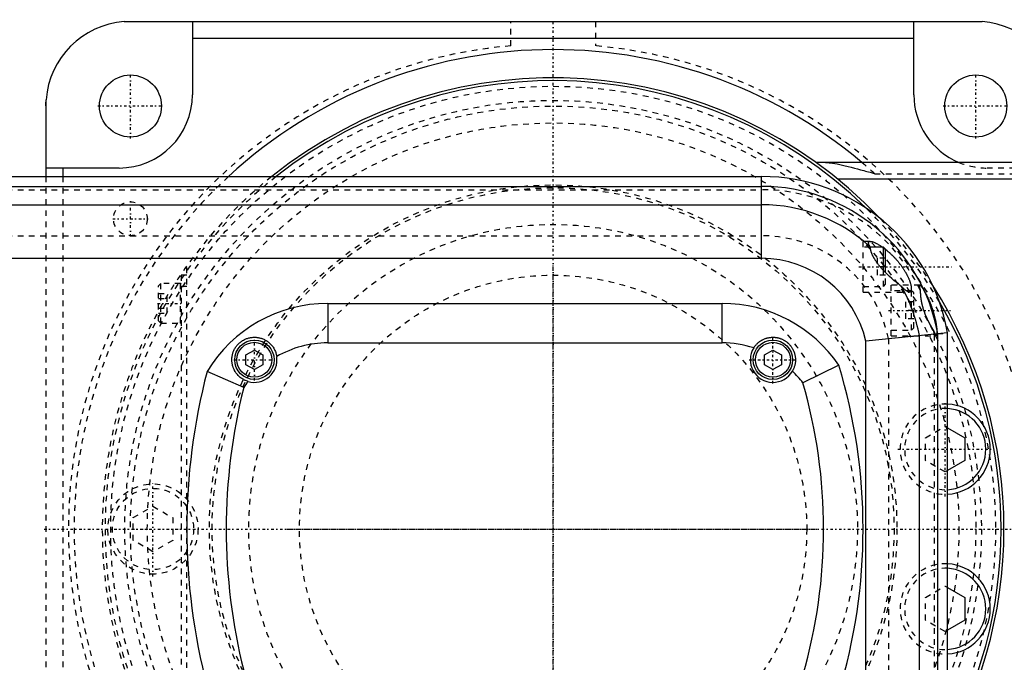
# Model space of a CAD drawing. Extents: x -702 to 168, y -90 to 90.
# Tile 10 of 11: x -95 to 80, y -24 to 90. Entities that reach past the tile are written whole.
import ezdxf

# ---------------------------------------------------------------- set-up
doc = ezdxf.new("R2010")
doc.units = 0
doc.linetypes.add('CENTER', pattern=[1.5, 0.45, -0.5, 0.05, -0.5])
doc.linetypes.add('DASHED', pattern=[2, 1, -1])
for name, color, linetype in [('AM_0', 7, 'CONTINUOUS'), ('AM_3', 7, 'DASHED'), ('AM_7', 7, 'CENTER')]:
    doc.layers.add(name, color=color, linetype=linetype)

msp = doc.modelspace()

# ---------------------------------------------------------------- linework, layer by layer
at = {"layer": 'AM_0', "color": 7, "linetype": 'CONTINUOUS'}
for p, q in [((-76.12, 89.96), (-64, 89.96)), ((-75, 90), (75, 90)), ((-64, 89.96), (-64, 77)), ((64, 89.96), (76.12, 89.96)), ((64, 77), (64, 89.96)), ((-64, 87), (64, 87)), ((-89.96, 64), (-89.96, 76.12)), ((-90, 75), (-90, 62.5)), ((125, 65), (46.64, 65)), ((-77, 64), (-89.96, 64)), ((-87, 64), (-87, 62.5)), ((-427, 62.5), (37, 62.5)), ((37, 48), (37, 62.5)), ((125, 62), (50.56, 62)), ((-392.66, 60.75), (37, 60.75)), ((-344.7, 57.5), (37, 57.5)), ((58.6, 50), (56.28, 50)), ((59, 49.6), (58.6, 50)), ((58.6, 45.85), (58.6, 50)), ((59, 45.43), (59, 49.6)), ((-324.84, 48), (37, 48)), ((-40, 40), (30, 40)), ((-40, 40), (-40, 33)), ((30, 33), (30, 40)), ((70, 34.77), (55.5, 33.33)), ((55.5, -33.33), (55.5, 33.33)), ((65, -34.32), (65, 34.32)), ((68.25, -34.61), (68.25, 34.61)), ((70, -34.77), (70, 34.77)), ((-54.5, 30.87), (-53, 31.73)), ((-53, 31.73), (-51.5, 30.87)), ((-40, 33), (30, 33)), ((37.5, 30.87), (39, 31.73)), ((39, 31.73), (40.5, 30.87)), ((-54.5, 29.13), (-54.5, 30.87)), ((-51.5, 30.87), (-51.5, 29.13)), ((37.5, 29.13), (37.5, 30.87)), ((40.5, 30.87), (40.5, 29.13)), ((-53, 28.27), (-54.5, 29.13)), ((-51.5, 29.13), (-53, 28.27)), ((39, 28.27), (37.5, 29.13)), ((40.5, 29.13), (39, 28.27)), ((50.69, 29.03), (44.32, 25.91)), ((-54.89, 25.11), (-61.39, 27.93)), ((70, 17.95), (73.07, 16.18)), ((73.07, 16.18), (73.07, 12.13)), ((73.07, 12.13), (70, 10.36)), ((70, -10.36), (73.07, -12.13)), ((73.07, -12.13), (73.07, -16.18)), ((73.07, -16.18), (70, -17.95))]:
    msp.add_line(p, q, dxfattribs=at)
for points in [[(-76.12, 89.96, 0), (-75.93, 89.97, 0), (-75.56, 89.99, 0), (-75.18, 90, 0), (-75, 90, 0)], [(75, 90, 0), (75.18, 90, 0), (75.56, 89.99, 0), (75.93, 89.97, 0), (76.12, 89.96, 0)], [(-90, 75, 0), (-90, 75.18, 0), (-89.99, 75.56, 0), (-89.97, 75.93, 0), (-89.96, 76.12, 0)], [(56.29, 49.98, 0), (56.25, 50.04, 0), (56.2, 50.14, 0), (56.14, 50.24, 0), (56.12, 50.28, 0), (56.09, 50.33, 0), (56.05, 50.42, 0), (56.02, 50.5, 0), (56, 50.58, 0), (55.98, 50.65, 0), (55.97, 50.72, 0), (55.97, 50.75, 0), (55.97, 50.77, 0), (55.98, 50.83, 0), (56, 50.87, 0), (56.02, 50.91, 0), (56.05, 50.94, 0), (56.09, 50.96, 0), (56.11, 50.97, 0), (56.13, 50.98, 0), (56.19, 50.99, 0), (56.24, 51, 0), (56.28, 51, 0)], [(56.28, 51, 0), (56.31, 51, 0), (56.4, 50.99, 0), (56.49, 50.98, 0), (56.54, 50.97, 0), (56.59, 50.95, 0), (56.69, 50.92, 0), (56.8, 50.89, 0), (56.91, 50.84, 0), (57.03, 50.8, 0), (57.16, 50.74, 0), (57.22, 50.71, 0), (57.28, 50.68, 0), (57.41, 50.61, 0), (57.54, 50.54, 0), (57.68, 50.47, 0), (57.81, 50.39, 0), (57.94, 50.31, 0), (58.01, 50.27, 0), (58.08, 50.23, 0), (58.21, 50.14, 0), (58.35, 50.05, 0), (58.42, 50, 0)], [(61.81, 43.02, 0), (61.78, 43.04, 0), (61.72, 43.08, 0), (61.66, 43.13, 0), (61.63, 43.15, 0), (61.6, 43.18, 0), (61.54, 43.22, 0), (61.48, 43.27, 0), (61.26, 43.44, 0), (60.87, 43.74, 0), (60.68, 43.9, 0), (60.48, 44.06, 0), (60.09, 44.4, 0), (59.7, 44.76, 0), (59.31, 45.13, 0), (58.92, 45.51, 0), (58.7, 45.74, 0), (58.64, 45.81, 0), (58.58, 45.87, 0), (58.54, 45.91, 0), (58.51, 45.94, 0), (58.45, 46.01, 0), (58.39, 46.08, 0), (58.36, 46.11, 0), (58.33, 46.15, 0), (58.27, 46.21, 0), (58.21, 46.28, 0), (58.18, 46.32, 0), (58.15, 46.35, 0), (58.09, 46.42, 0), (58.03, 46.49, 0), (57.97, 46.56, 0), (57.91, 46.64, 0), (57.85, 46.71, 0), (57.83, 46.74, 0), (57.8, 46.78, 0), (57.74, 46.85, 0), (57.68, 46.93, 0), (57.63, 47, 0), (57.57, 47.07, 0), (57.52, 47.15, 0), (57.49, 47.18, 0), (57.47, 47.22, 0), (57.41, 47.29, 0), (57.36, 47.37, 0), (57.31, 47.44, 0), (57.26, 47.52, 0), (57.21, 47.59, 0), (57.19, 47.63, 0), (57.16, 47.67, 0), (57.12, 47.75, 0), (57.07, 47.82, 0), (57.02, 47.9, 0), (56.98, 47.97, 0), (56.94, 48.05, 0), (56.91, 48.09, 0), (56.89, 48.13, 0), (56.85, 48.2, 0), (56.81, 48.28, 0), (56.77, 48.35, 0), (56.74, 48.43, 0), (56.7, 48.5, 0), (56.68, 48.54, 0), (56.67, 48.58, 0), (56.63, 48.65, 0), (56.6, 48.73, 0), (56.59, 48.77, 0), (56.57, 48.8, 0), (56.54, 48.88, 0), (56.51, 48.95, 0), (56.5, 48.99, 0), (56.49, 49.02, 0), (56.46, 49.1, 0), (56.44, 49.17, 0), (56.42, 49.24, 0), (56.4, 49.31, 0), (56.38, 49.38, 0), (56.37, 49.41, 0), (56.36, 49.45, 0), (56.35, 49.51, 0), (56.33, 49.58, 0), (56.32, 49.64, 0), (56.31, 49.71, 0), (56.3, 49.77, 0), (56.3, 49.8, 0), (56.3, 49.83, 0), (56.29, 49.89, 0), (56.29, 49.95, 0), (56.29, 49.98, 0)], [(59, 49.57, 0), (59.04, 49.54, 0), (59.11, 49.48, 0), (59.19, 49.41, 0), (59.23, 49.38, 0), (59.27, 49.35, 0), (59.35, 49.28, 0), (59.42, 49.22, 0), (59.5, 49.15, 0), (59.58, 49.08, 0), (59.66, 49.02, 0), (59.7, 48.98, 0), (59.74, 48.95, 0), (59.81, 48.87, 0), (59.89, 48.8, 0), (59.97, 48.73, 0), (60.04, 48.66, 0), (60.12, 48.58, 0), (60.16, 48.55, 0), (60.2, 48.51, 0), (60.27, 48.43, 0), (60.35, 48.36, 0), (60.39, 48.32, 0), (60.42, 48.28, 0), (60.5, 48.2, 0), (60.57, 48.12, 0), (60.61, 48.08, 0), (60.65, 48.04, 0), (60.72, 47.96, 0), (60.79, 47.88, 0), (60.87, 47.8, 0), (60.94, 47.72, 0), (61.01, 47.64, 0), (61.04, 47.6, 0), (61.08, 47.56, 0), (61.15, 47.48, 0), (61.21, 47.4, 0), (61.28, 47.32, 0), (61.35, 47.23, 0), (61.41, 47.15, 0), (61.45, 47.11, 0), (61.48, 47.07, 0), (61.54, 46.98, 0), (61.61, 46.9, 0), (61.68, 46.81, 0), (61.74, 46.72, 0), (61.81, 46.63, 0), (61.84, 46.59, 0), (61.87, 46.54, 0), (61.93, 46.45, 0), (62, 46.36, 0), (62.06, 46.27, 0), (62.12, 46.17, 0), (62.18, 46.08, 0), (62.21, 46.03, 0), (62.24, 45.99, 0), (62.3, 45.89, 0), (62.36, 45.8, 0), (62.42, 45.7, 0), (62.48, 45.61, 0), (62.53, 45.51, 0), (62.56, 45.46, 0), (62.59, 45.42, 0), (62.64, 45.32, 0), (62.69, 45.22, 0), (62.72, 45.18, 0), (62.74, 45.13, 0), (62.79, 45.04, 0), (62.84, 44.94, 0), (62.86, 44.89, 0), (62.89, 44.85, 0), (62.93, 44.75, 0), (62.98, 44.66, 0), (63.02, 44.57, 0), (63.06, 44.48, 0), (63.1, 44.39, 0), (63.12, 44.34, 0), (63.13, 44.3, 0), (63.17, 44.21, 0), (63.21, 44.12, 0), (63.24, 44.03, 0), (63.27, 43.95, 0), (63.3, 43.87, 0), (63.31, 43.82, 0), (63.33, 43.78, 0), (63.35, 43.7, 0), (63.38, 43.62, 0), (63.4, 43.54, 0), (63.42, 43.46, 0), (63.45, 43.38, 0), (63.46, 43.35, 0), (63.46, 43.31, 0), (63.48, 43.23, 0), (63.5, 43.16, 0), (63.51, 43.09, 0), (63.52, 43.02, 0), (63.53, 42.95, 0), (63.54, 42.92, 0), (63.54, 42.88, 0), (63.55, 42.82, 0), (63.56, 42.75, 0), (63.56, 42.69, 0), (63.56, 42.64, 0), (63.56, 42.58, 0), (63.56, 42.55, 0), (63.56, 42.53, 0), (63.56, 42.48, 0), (63.55, 42.43, 0), (63.55, 42.41, 0), (63.55, 42.38, 0), (63.54, 42.34, 0), (63.53, 42.3, 0), (63.52, 42.28, 0), (63.52, 42.26, 0), (63.5, 42.22, 0), (63.49, 42.19, 0), (63.47, 42.16, 0), (63.46, 42.13, 0), (63.44, 42.11, 0), (63.43, 42.1, 0), (63.42, 42.09, 0), (63.4, 42.07, 0), (63.38, 42.05, 0), (63.35, 42.04, 0), (63.33, 42.02, 0), (63.3, 42.01, 0), (63.29, 42.01, 0), (63.28, 42.01, 0), (63.25, 42, 0), (63.22, 42, 0), (63.2, 42, 0)], [(63.2, 42, 0), (63.18, 42, 0), (63.12, 42.01, 0), (63.06, 42.02, 0), (63.03, 42.03, 0), (63, 42.04, 0), (62.93, 42.07, 0), (62.86, 42.11, 0), (62.79, 42.15, 0), (62.71, 42.2, 0), (62.64, 42.25, 0), (62.6, 42.28, 0), (62.56, 42.31, 0), (62.47, 42.38, 0), (62.39, 42.45, 0), (62.3, 42.53, 0), (62.22, 42.61, 0), (62.13, 42.69, 0), (62.09, 42.74, 0), (62.04, 42.78, 0), (61.95, 42.87, 0), (61.86, 42.97, 0), (61.81, 43.02, 0)], [(-54.12, 26.16, 0), (-54.21, 26.19, 0), (-54.39, 26.25, 0), (-54.56, 26.32, 0), (-54.65, 26.35, 0), (-54.73, 26.39, 0), (-54.89, 26.48, 0), (-55.05, 26.57, 0), (-55.21, 26.67, 0), (-55.36, 26.77, 0), (-55.5, 26.88, 0), (-55.57, 26.94, 0), (-55.64, 26.99, 0), (-55.77, 27.12, 0), (-55.9, 27.24, 0), (-56.02, 27.37, 0), (-56.13, 27.51, 0), (-56.23, 27.64, 0), (-56.28, 27.71, 0), (-56.33, 27.79, 0), (-56.42, 27.93, 0), (-56.51, 28.08, 0), (-56.55, 28.15, 0), (-56.58, 28.23, 0), (-56.66, 28.38, 0), (-56.72, 28.53, 0), (-56.75, 28.61, 0), (-56.78, 28.68, 0), (-56.83, 28.84, 0), (-56.87, 29, 0), (-56.91, 29.15, 0), (-56.94, 29.31, 0), (-56.96, 29.46, 0), (-56.97, 29.54, 0), (-56.98, 29.62, 0), (-56.99, 29.77, 0), (-57, 29.93, 0), (-57, 30.08, 0), (-56.99, 30.24, 0), (-56.98, 30.39, 0), (-56.97, 30.46, 0), (-56.96, 30.54, 0), (-56.94, 30.68, 0), (-56.91, 30.83, 0), (-56.88, 30.98, 0), (-56.84, 31.12, 0), (-56.8, 31.26, 0), (-56.77, 31.33, 0), (-56.75, 31.4, 0), (-56.7, 31.53, 0), (-56.64, 31.66, 0), (-56.57, 31.8, 0), (-56.51, 31.92, 0), (-56.43, 32.05, 0), (-56.4, 32.11, 0), (-56.36, 32.18, 0), (-56.27, 32.3, 0), (-56.18, 32.42, 0), (-56.09, 32.54, 0), (-55.99, 32.66, 0), (-55.88, 32.77, 0), (-55.83, 32.83, 0), (-55.77, 32.88, 0), (-55.66, 32.99, 0), (-55.55, 33.09, 0), (-55.49, 33.13, 0), (-55.43, 33.18, 0), (-55.3, 33.27, 0), (-55.17, 33.36, 0), (-55.11, 33.4, 0), (-55.04, 33.44, 0), (-54.91, 33.51, 0), (-54.78, 33.58, 0), (-54.65, 33.65, 0), (-54.51, 33.7, 0), (-54.38, 33.76, 0), (-54.31, 33.78, 0), (-54.24, 33.8, 0), (-54.11, 33.84, 0), (-53.97, 33.88, 0), (-53.83, 33.91, 0), (-53.69, 33.94, 0), (-53.54, 33.96, 0), (-53.47, 33.97, 0), (-53.4, 33.98, 0), (-53.25, 33.99, 0), (-53.11, 34, 0), (-52.96, 34, 0), (-52.81, 34, 0), (-52.66, 33.99, 0), (-52.59, 33.98, 0), (-52.51, 33.97, 0), (-52.36, 33.95, 0), (-52.22, 33.92, 0), (-52.07, 33.89, 0), (-51.92, 33.85, 0), (-51.78, 33.81, 0), (-51.71, 33.78, 0), (-51.63, 33.76, 0), (-51.49, 33.7, 0), (-51.35, 33.64, 0), (-51.21, 33.58, 0), (-51.07, 33.51, 0), (-50.94, 33.43, 0), (-50.87, 33.39, 0), (-50.81, 33.35, 0), (-50.68, 33.26, 0), (-50.55, 33.16, 0), (-50.49, 33.11, 0), (-50.43, 33.06, 0), (-50.31, 32.96, 0), (-50.19, 32.85, 0), (-50.13, 32.79, 0), (-50.08, 32.73, 0), (-49.97, 32.61, 0), (-49.86, 32.48, 0), (-49.76, 32.35, 0), (-49.67, 32.22, 0), (-49.58, 32.08, 0), (-49.54, 32, 0), (-49.5, 31.93, 0), (-49.42, 31.78, 0), (-49.35, 31.63, 0), (-49.28, 31.47, 0), (-49.22, 31.31, 0), (-49.17, 31.15, 0), (-49.14, 31.07, 0), (-49.12, 30.98, 0), (-49.08, 30.82, 0), (-49.05, 30.65, 0), (-49.04, 30.57, 0)], [(35.6, 32.11, 0), (35.63, 32.15, 0), (35.69, 32.24, 0), (35.75, 32.33, 0), (35.78, 32.38, 0), (35.81, 32.42, 0), (35.88, 32.5, 0), (35.95, 32.59, 0), (36.02, 32.67, 0), (36.09, 32.75, 0), (36.17, 32.82, 0), (36.2, 32.86, 0), (36.24, 32.9, 0), (36.32, 32.97, 0), (36.4, 33.04, 0), (36.48, 33.11, 0), (36.57, 33.18, 0), (36.65, 33.24, 0), (36.7, 33.27, 0), (36.74, 33.3, 0), (36.83, 33.36, 0), (36.92, 33.42, 0), (36.97, 33.45, 0), (37.01, 33.47, 0), (37.11, 33.52, 0), (37.2, 33.57, 0), (37.25, 33.6, 0), (37.3, 33.62, 0), (37.4, 33.67, 0), (37.5, 33.71, 0), (37.6, 33.75, 0), (37.7, 33.78, 0), (37.8, 33.82, 0), (37.85, 33.83, 0), (37.9, 33.85, 0), (38.01, 33.88, 0), (38.11, 33.9, 0), (38.22, 33.92, 0), (38.33, 33.94, 0), (38.44, 33.96, 0), (38.49, 33.97, 0), (38.54, 33.97, 0), (38.65, 33.98, 0), (38.76, 33.99, 0), (38.87, 34, 0), (38.98, 34, 0), (39.09, 34, 0), (39.15, 34, 0), (39.21, 33.99, 0), (39.32, 33.99, 0), (39.43, 33.98, 0), (39.54, 33.96, 0), (39.65, 33.95, 0), (39.76, 33.93, 0), (39.82, 33.92, 0), (39.87, 33.9, 0), (39.98, 33.88, 0), (40.09, 33.85, 0), (40.2, 33.82, 0), (40.31, 33.78, 0), (40.42, 33.74, 0), (40.47, 33.72, 0), (40.52, 33.7, 0), (40.63, 33.65, 0), (40.74, 33.6, 0), (40.79, 33.58, 0), (40.84, 33.55, 0), (40.94, 33.5, 0), (41.04, 33.44, 0), (41.09, 33.41, 0), (41.14, 33.38, 0), (41.24, 33.31, 0), (41.34, 33.25, 0), (41.43, 33.18, 0), (41.52, 33.1, 0), (41.61, 33.03, 0), (41.66, 32.99, 0), (41.7, 32.95, 0), (41.79, 32.87, 0), (41.87, 32.79, 0), (41.95, 32.7, 0), (42.03, 32.61, 0), (42.11, 32.52, 0), (42.14, 32.47, 0), (42.18, 32.43, 0), (42.25, 32.33, 0), (42.32, 32.24, 0), (42.38, 32.14, 0), (42.44, 32.04, 0), (42.5, 31.93, 0), (42.53, 31.88, 0), (42.56, 31.83, 0), (42.61, 31.72, 0), (42.66, 31.61, 0), (42.71, 31.5, 0), (42.75, 31.39, 0), (42.79, 31.28, 0), (42.81, 31.22, 0), (42.83, 31.17, 0), (42.86, 31.05, 0), (42.89, 30.93, 0), (42.92, 30.82, 0), (42.94, 30.7, 0), (42.96, 30.58, 0), (42.97, 30.52, 0), (42.97, 30.46, 0), (42.99, 30.34, 0), (42.99, 30.22, 0), (43, 30.16, 0), (43, 30.1, 0), (43, 29.97, 0), (43, 29.85, 0), (42.99, 29.79, 0), (42.99, 29.73, 0), (42.98, 29.61, 0), (42.97, 29.48, 0), (42.95, 29.36, 0), (42.93, 29.24, 0), (42.9, 29.11, 0), (42.89, 29.05, 0), (42.87, 28.99, 0), (42.84, 28.87, 0), (42.8, 28.75, 0), (42.76, 28.63, 0), (42.71, 28.51, 0), (42.66, 28.39, 0), (42.64, 28.33, 0), (42.61, 28.28, 0), (42.55, 28.16, 0), (42.49, 28.05, 0), (42.46, 27.99, 0)]]:
    msp.add_polyline3d(points, dxfattribs=at)
for centre, radius in [((-75, 75), 5.5), ((75, 75), 5.5), ((-53, 30), 3.5), ((39, 30), 3.5), ((-53, 30), 3.1), ((39, 30), 3.1)]:
    msp.add_circle(centre, radius, dxfattribs=at)
for centre, radius, start, end in [((-75, 75), 15, 94.2866, 175.7134), ((75, 75), 15, 4.2866, 85.7134), ((0, 0), 85, 49.8808, 132.6679), ((0, 0), 80, 43.5347, 128.6248), ((0, 0), 79.5, 45.7482, 128.1716), ((-77, 77), 13, 270, 0), ((77, 77), 13, 180, 247.3801), ((37, 29), 33.5, 9.9116, 90), ((37, 29), 31.75, 10.1817, 90), ((37, 29), 28.5, 47.411, 90), ((37, 29), 19, 13.1736, 90), ((37, 29), 28.5, 10.7482, 29.4618), ((0, 0), 80, 327.3572, 32.6428), ((0, 0), 79.5, 329.5707, 30.4293), ((-40, 15), 25, 90, 148.8434), ((30, 15), 25, 34.1273, 90), ((-40, 15), 18, 90, 120.1476), ((30, 15), 18, 71.8745, 90), ((39, 30), 4, 148.2174, 329.8551), ((-53, 30), 4, 253.7055, 8.1233), ((30, 15), 18, 37.3006, 46.198), ((-45, 0), 100, 343.1266, 16.8734), ((45, 0), 110, 165.2886, 194.7114), ((45, 0), 103, 165.8897, 194.1103), ((-40, 15), 18, 141.6811, 145.8274), ((-45, 0), 93, 343.8245, 16.1755), ((69.57, 14.16), 8, 273.0478, 86.9522), ((69.57, 14.16), 7.2, 273.3868, 86.6132), ((69.57, -14.16), 8, 273.0478, 86.9522), ((69.57, -14.16), 7.2, 273.3868, 86.6132)]:
    msp.add_arc(centre, radius, start, end, dxfattribs=at)
at = {"layer": 'AM_3', "color": 6, "linetype": 'DASHED'}
for p, q in [((-7.5, 85.67), (-7.5, 90)), ((7.5, 90), (7.5, 85.67)), ((57.06, 63), (125, 63)), ((89.96, 64), (77, 64)), ((-90, 62.5), (-90, -62.5)), ((-87, 62.5), (-87, -62.5)), ((-427, 60.15), (37, 60.15)), ((-427, 52), (37, 52)), ((56.28, 51), (55, 51)), ((55, 42), (55, 51)), ((56.28, 50), (55, 50)), ((57.5, 48), (57.5, 45)), ((59, 48), (57.5, 48)), ((-65, -46.64), (-65, 46.64)), ((59, 46.5), (57.5, 46.5)), ((58.6, 43), (58.6, 45.85)), ((59, 43.4), (59, 45.43)), ((-65, 45), (-66, 45)), ((-66, 45), (-66, -45)), ((59, 45), (57.5, 45)), ((-69.6, 43.5), (-70, 43.1)), ((-70, 36.9), (-70, 43.1)), ((-66.1, 43.5), (-69.6, 43.5)), ((-69.6, 36.5), (-69.6, 43.5)), ((-66.1, 36.5), (-66.1, 43.5)), ((-65, 43), (-66, 43)), ((55, 43), (58.6, 43)), ((55, 42), (63.2, 42)), ((58.6, 43), (59, 43.4)), ((65.04, 43.25), (60, 43.25)), ((60, 34.25), (60, 43.25)), ((63.6, 42.25), (60, 42.25)), ((64, 41.85), (63.6, 42.25)), ((63.6, 35.25), (63.6, 42.25)), ((-70, 41.73), (-68.5, 41.73)), ((-70, 40.87), (-68.5, 40.87)), ((-68.5, 38.27), (-68.5, 41.73)), ((62.5, 40.25), (62.5, 37.25)), ((64, 40.25), (62.5, 40.25)), ((64, 35.65), (64, 41.85)), ((-70, 39.13), (-68.5, 39.13)), ((64, 38.75), (62.5, 38.75)), ((-70, 38.27), (-68.5, 38.27)), ((-70, 36.9), (-69.6, 36.5)), ((64, 37.25), (62.5, 37.25)), ((-69.6, 36.5), (-66.1, 36.5)), ((60, 35.25), (63.6, 35.25)), ((63.6, 35.25), (64, 35.65)), ((59.5, 33.77), (67.76, 34.57)), ((59.5, 33.77), (59.5, -33.77)), ((60, 34.25), (67.95, 34.25)), ((67.65, -34.56), (67.65, 34.56)), ((68.14, 34.6), (70, 34.77)), ((66.07, 16.18), (69.57, 18.2)), ((69.57, 18.2), (70, 17.95)), ((66.07, 12.13), (66.07, 16.18)), ((69.57, 10.11), (66.07, 12.13)), ((70, 10.36), (69.57, 10.11)), ((-74.5, 2.02), (-71, 4.04)), ((-71, 4.04), (-67.5, 2.02)), ((-74.5, -2.02), (-74.5, 2.02)), ((-67.5, 2.02), (-67.5, -2.02)), ((-71, -4.04), (-74.5, -2.02)), ((-67.5, -2.02), (-71, -4.04)), ((66.07, -12.13), (69.57, -10.11)), ((69.57, -10.11), (70, -10.36)), ((66.07, -16.18), (66.07, -12.13)), ((69.57, -18.2), (66.07, -16.18)), ((70, -17.95), (69.57, -18.2))]:
    msp.add_line(p, q, dxfattribs=at)
for points in [[(48.33, 65, 0), (48.36, 65, 0), (48.41, 65, 0), (48.47, 65, 0), (48.49, 65, 0), (48.52, 65, 0), (48.58, 64.99, 0), (48.64, 64.99, 0), (48.69, 64.98, 0), (48.75, 64.98, 0), (48.81, 64.97, 0), (48.84, 64.97, 0), (48.87, 64.97, 0), (48.93, 64.96, 0), (48.99, 64.95, 0), (49.21, 64.93, 0), (49.39, 64.9, 0), (49.57, 64.87, 0), (49.97, 64.8, 0), (50.39, 64.72, 0), (50.85, 64.63, 0), (51.33, 64.52, 0), (51.83, 64.4, 0), (52.09, 64.34, 0), (52.36, 64.28, 0), (52.9, 64.14, 0), (53.45, 64, 0), (54, 63.85, 0), (54.56, 63.7, 0), (55.12, 63.55, 0), (55.4, 63.47, 0), (55.68, 63.39, 0), (56.23, 63.24, 0), (56.79, 63.08, 0), (57.06, 63, 0)], [(58.42, 50, 0), (58.51, 49.93, 0), (58.7, 49.79, 0), (58.9, 49.64, 0), (59, 49.57, 0)], [(65.04, 43.25, 0), (65.03, 43.25, 0), (65.01, 43.24, 0), (65, 43.23, 0), (64.99, 43.23, 0), (64.98, 43.22, 0), (64.98, 43.19, 0), (64.97, 43.17, 0), (64.97, 43.13, 0), (64.97, 43.09, 0), (64.97, 43.05, 0), (64.97, 43.02, 0), (64.98, 43, 0), (64.99, 42.94, 0), (65, 42.88, 0), (65.02, 42.81, 0), (65.03, 42.74, 0), (65.05, 42.66, 0), (65.06, 42.62, 0), (65.08, 42.58, 0), (65.1, 42.49, 0), (65.13, 42.4, 0), (65.14, 42.35, 0)], [(68.14, 34.6, 0), (68.14, 34.63, 0), (68.15, 34.68, 0), (68.15, 34.73, 0), (68.15, 34.76, 0), (68.15, 34.78, 0), (68.15, 34.84, 0), (68.15, 34.9, 0), (68.15, 34.97, 0), (68.15, 35.03, 0), (68.15, 35.1, 0), (68.15, 35.14, 0), (68.15, 35.17, 0), (68.14, 35.25, 0), (68.14, 35.32, 0), (68.13, 35.4, 0), (68.12, 35.48, 0), (68.12, 35.56, 0), (68.11, 35.6, 0), (68.11, 35.64, 0), (68.1, 35.72, 0), (68.09, 35.81, 0), (68.08, 35.85, 0), (68.08, 35.9, 0), (68.07, 35.99, 0), (68.05, 36.08, 0), (68.05, 36.13, 0), (68.04, 36.17, 0), (68.02, 36.27, 0), (68.01, 36.37, 0), (67.99, 36.47, 0), (67.97, 36.57, 0), (67.95, 36.68, 0), (67.94, 36.73, 0), (67.93, 36.79, 0), (67.91, 36.89, 0), (67.89, 37, 0), (67.87, 37.11, 0), (67.84, 37.22, 0), (67.82, 37.33, 0), (67.8, 37.39, 0), (67.79, 37.45, 0), (67.76, 37.56, 0), (67.73, 37.67, 0), (67.7, 37.79, 0), (67.67, 37.9, 0), (67.64, 38.01, 0), (67.63, 38.07, 0), (67.61, 38.13, 0), (67.58, 38.24, 0), (67.55, 38.35, 0), (67.51, 38.47, 0), (67.48, 38.58, 0), (67.44, 38.69, 0), (67.43, 38.74, 0), (67.41, 38.8, 0), (67.37, 38.91, 0), (67.34, 39.02, 0), (67.3, 39.12, 0), (67.26, 39.23, 0), (67.22, 39.34, 0), (67.2, 39.4, 0), (67.18, 39.45, 0), (67.14, 39.56, 0), (67.1, 39.67, 0), (67.08, 39.73, 0), (67.06, 39.78, 0), (67.02, 39.89, 0), (66.97, 40, 0), (66.95, 40.05, 0), (66.93, 40.11, 0), (66.89, 40.21, 0), (66.84, 40.32, 0), (66.8, 40.42, 0), (66.75, 40.53, 0), (66.71, 40.63, 0), (66.68, 40.68, 0), (66.66, 40.73, 0), (66.62, 40.83, 0), (66.57, 40.93, 0), (66.52, 41.03, 0), (66.48, 41.12, 0), (66.43, 41.22, 0), (66.41, 41.27, 0), (66.38, 41.31, 0), (66.34, 41.4, 0), (66.29, 41.49, 0), (66.25, 41.58, 0), (66.2, 41.66, 0), (66.16, 41.74, 0), (66.14, 41.78, 0), (66.11, 41.82, 0), (66.07, 41.9, 0), (66.03, 41.98, 0), (65.99, 42.05, 0), (65.94, 42.12, 0), (65.9, 42.19, 0), (65.88, 42.23, 0), (65.86, 42.26, 0), (65.82, 42.33, 0), (65.78, 42.39, 0), (65.74, 42.46, 0), (65.7, 42.52, 0), (65.66, 42.58, 0), (65.64, 42.61, 0), (65.62, 42.64, 0), (65.58, 42.69, 0), (65.54, 42.75, 0), (65.52, 42.77, 0), (65.5, 42.8, 0), (65.47, 42.85, 0), (65.43, 42.89, 0), (65.41, 42.92, 0), (65.4, 42.94, 0), (65.36, 42.98, 0), (65.33, 43.02, 0), (65.3, 43.05, 0), (65.27, 43.09, 0), (65.24, 43.12, 0), (65.22, 43.13, 0), (65.21, 43.14, 0), (65.19, 43.17, 0), (65.16, 43.19, 0), (65.14, 43.21, 0), (65.12, 43.22, 0), (65.09, 43.23, 0), (65.09, 43.24, 0), (65.08, 43.24, 0), (65.06, 43.25, 0), (65.04, 43.25, 0), (65.04, 43.25, 0)], [(65.14, 42.35, 0), (65.14, 42.33, 0), (65.14, 42.28, 0), (65.14, 42.22, 0), (65.14, 42.2, 0), (65.14, 42.17, 0), (65.15, 42.12, 0), (65.15, 42.06, 0), (65.15, 42.01, 0), (65.15, 41.95, 0), (65.15, 41.9, 0), (65.15, 41.87, 0), (65.15, 41.84, 0), (65.16, 41.78, 0), (65.16, 41.72, 0), (65.16, 41.66, 0), (65.17, 41.59, 0), (65.17, 41.53, 0), (65.18, 41.5, 0), (65.18, 41.47, 0), (65.18, 41.4, 0), (65.19, 41.34, 0), (65.19, 41.3, 0), (65.2, 41.27, 0), (65.2, 41.2, 0), (65.21, 41.13, 0), (65.21, 41.1, 0), (65.22, 41.06, 0), (65.23, 41, 0), (65.24, 40.93, 0), (65.25, 40.85, 0), (65.26, 40.78, 0), (65.27, 40.71, 0), (65.27, 40.68, 0), (65.28, 40.64, 0), (65.29, 40.57, 0), (65.3, 40.49, 0), (65.32, 40.42, 0), (65.33, 40.34, 0), (65.34, 40.27, 0), (65.35, 40.23, 0), (65.36, 40.19, 0), (65.37, 40.12, 0), (65.39, 40.04, 0), (65.41, 39.96, 0), (65.42, 39.89, 0), (65.44, 39.81, 0), (65.45, 39.77, 0), (65.46, 39.73, 0), (65.48, 39.66, 0), (65.5, 39.58, 0), (65.52, 39.5, 0), (65.54, 39.42, 0), (65.56, 39.35, 0), (65.58, 39.31, 0), (65.59, 39.27, 0), (65.61, 39.19, 0), (65.63, 39.11, 0), (65.66, 39.04, 0), (65.68, 38.96, 0), (65.71, 38.88, 0), (65.72, 38.84, 0), (65.73, 38.8, 0), (65.76, 38.73, 0), (65.78, 38.65, 0), (65.8, 38.61, 0), (65.81, 38.57, 0), (65.84, 38.5, 0), (65.87, 38.42, 0), (65.88, 38.38, 0), (65.89, 38.35, 0), (65.92, 38.27, 0), (65.95, 38.19, 0), (65.98, 38.12, 0), (66.01, 38.04, 0), (66.04, 37.97, 0), (66.06, 37.93, 0), (66.07, 37.9, 0), (66.1, 37.82, 0), (66.14, 37.75, 0), (66.17, 37.68, 0), (66.2, 37.6, 0), (66.23, 37.53, 0), (66.25, 37.5, 0), (66.26, 37.46, 0), (66.3, 37.39, 0), (66.33, 37.32, 0), (66.36, 37.25, 0), (66.4, 37.18, 0), (66.43, 37.11, 0), (66.45, 37.07, 0), (66.46, 37.04, 0), (66.5, 36.97, 0), (66.53, 36.9, 0), (66.56, 36.84, 0), (66.6, 36.77, 0), (66.63, 36.7, 0), (66.65, 36.67, 0), (66.67, 36.64, 0), (66.7, 36.57, 0), (66.74, 36.51, 0), (66.77, 36.44, 0), (66.8, 36.38, 0), (66.84, 36.32, 0), (66.86, 36.29, 0), (66.87, 36.26, 0), (66.91, 36.2, 0), (66.94, 36.13, 0), (66.96, 36.1, 0), (66.98, 36.07, 0), (67.01, 36.02, 0), (67.04, 35.96, 0), (67.06, 35.93, 0), (67.08, 35.9, 0), (67.11, 35.84, 0), (67.14, 35.79, 0), (67.18, 35.73, 0), (67.21, 35.68, 0), (67.24, 35.62, 0), (67.26, 35.6, 0), (67.27, 35.57, 0), (67.31, 35.52, 0), (67.34, 35.46, 0), (67.37, 35.41, 0), (67.4, 35.36, 0), (67.43, 35.31, 0), (67.45, 35.29, 0), (67.46, 35.27, 0), (67.49, 35.22, 0), (67.52, 35.17, 0), (67.54, 35.15, 0)], [(67.54, 35.15, 0), (67.54, 35.13, 0), (67.56, 35.09, 0), (67.57, 35.05, 0), (67.58, 35.04, 0), (67.58, 35.02, 0), (67.6, 34.98, 0), (67.61, 34.95, 0), (67.62, 34.91, 0), (67.64, 34.88, 0), (67.65, 34.84, 0), (67.66, 34.83, 0), (67.66, 34.81, 0), (67.67, 34.78, 0), (67.69, 34.75, 0), (67.7, 34.72, 0), (67.71, 34.69, 0), (67.72, 34.66, 0), (67.73, 34.65, 0), (67.74, 34.63, 0), (67.75, 34.61, 0), (67.76, 34.58, 0), (67.76, 34.57, 0)], [(67.76, 34.57, 0), (67.77, 34.55, 0), (67.78, 34.52, 0), (67.79, 34.49, 0), (67.79, 34.47, 0), (67.8, 34.46, 0), (67.81, 34.43, 0), (67.82, 34.4, 0), (67.83, 34.38, 0), (67.84, 34.36, 0), (67.85, 34.34, 0), (67.86, 34.33, 0), (67.86, 34.32, 0), (67.87, 34.31, 0), (67.88, 34.29, 0), (67.89, 34.28, 0), (67.9, 34.27, 0), (67.91, 34.26, 0), (67.92, 34.26, 0), (67.92, 34.26, 0), (67.93, 34.25, 0), (67.94, 34.25, 0), (67.95, 34.25, 0)], [(67.95, 34.25, 0), (67.95, 34.25, 0), (67.97, 34.25, 0), (67.98, 34.26, 0), (67.98, 34.26, 0), (67.99, 34.26, 0), (68, 34.27, 0), (68.01, 34.28, 0), (68.02, 34.3, 0), (68.03, 34.31, 0), (68.04, 34.33, 0), (68.05, 34.34, 0), (68.05, 34.35, 0), (68.06, 34.37, 0), (68.07, 34.4, 0), (68.09, 34.42, 0), (68.1, 34.45, 0), (68.11, 34.48, 0), (68.11, 34.5, 0), (68.12, 34.51, 0), (68.13, 34.55, 0), (68.14, 34.58, 0), (68.14, 34.6, 0)]]:
    msp.add_polyline3d(points, dxfattribs=at)
for centre, radius in [((0, 0), 78.5), ((0, 0), 76), ((0, 0), 75), ((0, 0), 72), ((0, 0), 61), ((0, 0), 60.5), ((-75, 55), 3), ((0, 0), 54), ((0, 0), 45), ((0, 0), 45), ((-71, 0), 8), ((-71, 0), 7.2)]:
    msp.add_circle(centre, radius, dxfattribs=at)
for centre, radius, start, end in [((0, 0), 86, 95.0031, 264.9969), ((0, 0), 86, 275.0031, 84.9969), ((0, 0), 85, 47.8317, 49.8808), ((77, 77), 13, 247.3801, 270), ((0, 0), 85, 132.6679, 227.3321), ((0, 0), 80, 128.6248, 231.3752), ((0, 0), 79.5, 128.1716, 231.8284), ((37, 29), 31.15, 25.3769, 90), ((0, 0), 79.5, 30.4293, 45.7482), ((0, 0), 80, 32.6428, 43.5347), ((37, 29), 23, 11.9687, 90), ((-66.1, 43.4), 0.1, 0, 90), ((-66.1, 36.6), 0.1, 270, 0), ((37, 29), 31.15, 10.2796, 11.3868), ((69.57, 14.16), 8, 86.9522, 273.0478), ((69.57, 14.16), 7.2, 86.6132, 273.3868), ((69.57, -14.16), 8, 86.9522, 273.0478), ((69.57, -14.16), 7.2, 86.6132, 273.3868)]:
    msp.add_arc(centre, radius, start, end, dxfattribs=at)
at = {"layer": 'AM_7', "color": 4, "linetype": 'CENTER'}
for p, q in [((0, -90.3), (0, 90.3)), ((-75, 69.22), (-75, 80.78)), ((75, 69.22), (75, 80.78)), ((-80.78, 75), (-69.22, 75)), ((69.22, 75), (80.78, 75)), ((-75, 51.85), (-75, 58.15)), ((-78.15, 55), (-71.85, 55)), ((0, -47.25), (0, 47.25)), ((54.25, 46.5), (70.75, 46.5)), ((-70.2, 40), (-65.8, 40)), ((59.5, 38.75), (70.5, 38.75)), ((-53, 26.32), (-53, 33.67)), ((39, 25.8), (39, 34.2)), ((-56.67, 30), (-49.33, 30)), ((34.8, 30), (43.2, 30)), ((69.57, 5.76), (69.57, 22.56)), ((61.17, 14.16), (77.97, 14.16)), ((-71, -8.4), (-71, 8.4)), ((-47.25, 0), (47.25, 0)), ((-90.3, 0), (90.3, 0)), ((-79.4, 0), (-62.6, 0))]:
    msp.add_line(p, q, dxfattribs=at)

doc.saveas('drawing.dxf')
